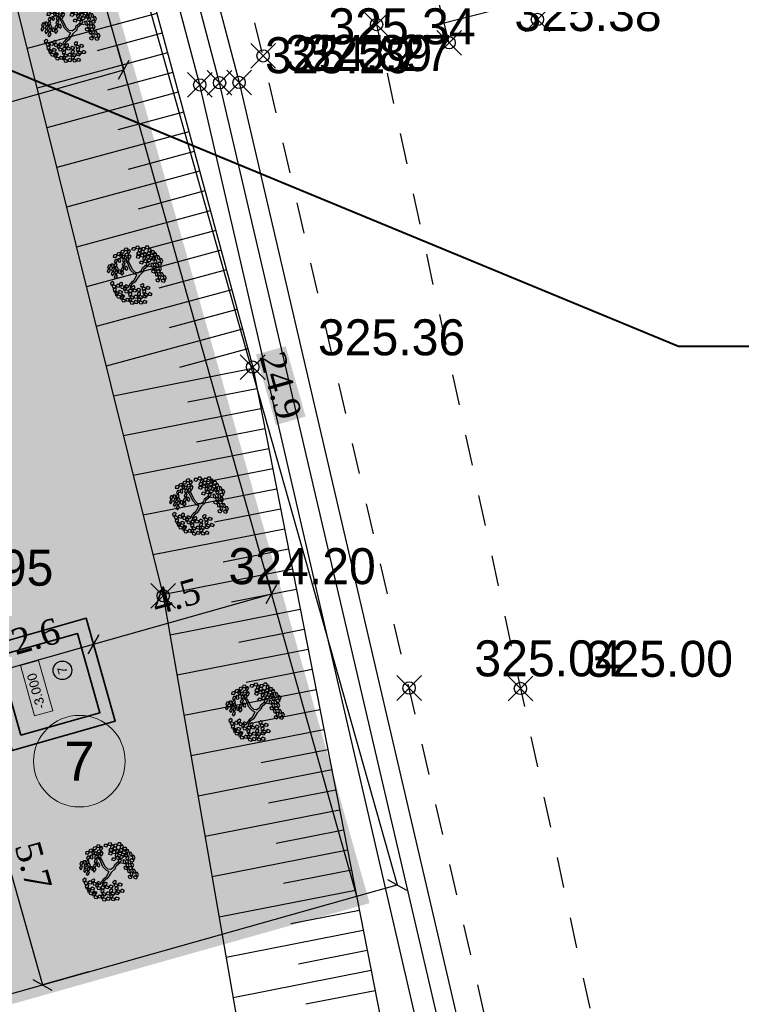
# Model space of a CAD drawing. Header units: metres. Extents: x 703615 to 712205, y 4306166 to 4311183.
# Tile 145 of 256: x 707631 to 707648, y 4308483 to 4308507. Entities that reach past the tile are written whole.
import ezdxf
from ezdxf.enums import TextEntityAlignment as Align

# ---------------------------------------------------------------- set-up
doc = ezdxf.new("R2010")
doc.units = ezdxf.units.M
doc.header["$LTSCALE"] = 0.5
doc.header["$PDMODE"] = 35
doc.header["$PDSIZE"] = 0.3
doc.linetypes.add('JIS_09_08', pattern=[10.75, 8, -0.55, 0.55, -0.55, 0.55, -0.55])
doc.linetypes.add('Д_ТРОТ_ТРУБА', pattern=[3, 1.5, -1.5])
for name, color, linetype in [('(004) Точки рельефа', 7, 'Continuous'), ('(025) Дорога', 7, 'Continuous'), ('(027) Гидрография', 7, 'Continuous'), ('(035) Откосы', 7, 'Continuous'), ('zelen', 69, 'Continuous'), ('Номер пп.', 250, 'Continuous')]:
    doc.layers.add(name, color=color, linetype=linetype)
for name, color, linetype, lineweight in [('Граница УЧАСТКА', 7, 'Continuous', 140), ('ПЛАНИРОВКА', 7, 'Continuous', 5), ('尺寸线层', 3, 'Continuous', 18), ('粗实线层', 7, 'Continuous', 35), ('金属管件', 2, 'Continuous', 18)]:
    doc.layers.add(name, color=color, linetype=linetype, lineweight=lineweight)
doc.layers.add('Штрих ГАЗОН', color=7, linetype='Continuous', true_color=0xc8e389)
doc.styles.add('ARIAL', font='arial.ttf', dxfattribs={"height": 1.75})
doc.styles.add('D-431', font='txt')
doc.styles.get("Standard").update_dxf_attribs({"font": 'times.ttf'})
doc.styles.add('Юлия', font='arial.ttf')
doc.styles.add('宋体', font='arial.ttf')
doc.linetypes.add('FENCELINE1', pattern='A,6.35,-2.54,[133,ltypeshp.shx,S=2.54,R=0,X=-2.54,Y=0],-2.54,25.4', length=36.83)
doc.dimstyles.new('300', dxfattribs={"dimscale": 0.5, "dimtxt": 1.25, "dimasz": 0.75, "dimexe": 0, "dimexo": 0, "dimgap": 0.5, "dimtad": 1, "dimdec": 1, "dimzin": 0, "dimdsep": 46, "dimtxsty": 'Standard', "dimblk": 'OBLIQUE', "dimcen": 0, "dimclrd": 256, "dimclre": 256, "dimclrt": 256, "dimadec": 1, "dimazin": 0, "dimtfac": 1, "dimtdec": 1, "dimtofl": 0, "dimtmove": 0, "dimatfit": 3, "dimfxl": 3, "dimtfill": 2, "dimtfillclr": 7, "dimtolj": 1, "dimtzin": 0, "dimlwd": 25, "dimlwe": -1, "dimarcsym": 0})

# ---------------------------------------------------------------- blocks, each defined once
blk = doc.blocks.new('z_98')
at = {"color": 92, "linetype": 'Continuous'}
for p, q in [((-287, 359), (-237, 365)), ((-277, 327), (-287, 359)), ((-283, 404), (-250, 431)), ((-280, 380), (-283, 404)), ((-251, 376), (-280, 380)), ((-235, 322), (-277, 327)), ((-221, 417), (-251, 376)), ((-250, 431), (-221, 417)), ((-237, 365), (-219, 341)), ((-219, 341), (-235, 322)), ((-222, 354), (-189, 381)), ((-219, 329), (-222, 354)), ((-219, 429), (-187, 456)), ((-216, 405), (-219, 429)), ((-189, 326), (-219, 329)), ((-187, 401), (-216, 405)), ((-189, 381), (-160, 366)), ((-160, 366), (-189, 326)), ((-187, 456), (-157, 442)), ((-157, 442), (-187, 401)), ((-158, 378), (-125, 405)), ((-155, 354), (-158, 378)), ((-158, 321), (-126, 348)), ((-126, 350), (-155, 354)), ((-96, 391), (-126, 350)), ((-126, 348), (-96, 334)), ((-96, 334), (-126, 293)), ((-125, 405), (-96, 391)), ((-95, 346), (-62, 373)), ((-91, 321), (-95, 346)), ((-62, 373), (-33, 358)), ((-33, 358), (-62, 317)), ((-1, 417), (16, 456)), ((14, 397), (-1, 417)), ((42, 407), (14, 397)), ((16, 456), (48, 457)), ((48, 457), (42, 407)), ((56, 418), (67, 445)), ((88, 379), (56, 418)), ((63, 350), (75, 377)), ((95, 311), (63, 350)), ((67, 445), (92, 442)), ((75, 377), (99, 374)), ((109, 404), (88, 379)), ((92, 442), (109, 404)), ((117, 336), (95, 311)), ((99, 374), (117, 336)), ((110, 404), (126, 444)), ((125, 384), (110, 404)), ((152, 395), (125, 384)), ((126, 444), (159, 445)), ((159, 445), (152, 395)), ((166, 406), (178, 433)), ((198, 367), (166, 406)), ((174, 338), (185, 365)), ((206, 299), (174, 338)), ((178, 433), (202, 430)), ((183, 389), (199, 428)), ((197, 369), (183, 389)), ((185, 365), (210, 362)), ((225, 380), (197, 369)), ((220, 391), (198, 367)), ((199, 428), (232, 430)), ((202, 430), (220, 391)), ((210, 362), (227, 323)), ((232, 430), (225, 380)), ((239, 390), (251, 418)), ((271, 351), (239, 390)), ((247, 323), (258, 350)), ((251, 418), (275, 415)), ((258, 350), (283, 347)), ((268, 325), (285, 364)), ((293, 376), (271, 351)), ((275, 415), (293, 376)), ((283, 347), (300, 308)), ((285, 364), (317, 366)), ((317, 366), (310, 316)), ((325, 326), (336, 354)), ((336, 354), (360, 351)), ((360, 351), (378, 312)), ((-436, 216), (-407, 231)), ((-435, 173), (-436, 216)), ((-413, 161), (-435, 173)), ((-417, 282), (-388, 296)), ((-416, 239), (-417, 282)), ((-394, 227), (-416, 239)), ((-393, 182), (-413, 161)), ((-407, 231), (-393, 182)), ((-400, 143), (-375, 187)), ((-374, 248), (-394, 227)), ((-388, 296), (-374, 248)), ((-375, 187), (-346, 186)), ((-370, 155), (-341, 170)), ((-346, 186), (-340, 162)), ((-343, 227), (-293, 234)), ((-334, 196), (-343, 227)), ((-341, 170), (-327, 122)), ((-340, 273), (-307, 300)), ((-336, 249), (-340, 273)), ((-307, 245), (-336, 249)), ((-292, 191), (-334, 196)), ((-319, 140), (-286, 166)), ((-307, 300), (-278, 286)), ((-278, 286), (-307, 245)), ((-293, 234), (-276, 210)), ((-276, 210), (-292, 191)), ((-286, 166), (-256, 152)), ((-276, 298), (-243, 325)), ((-273, 273), (-276, 298)), ((-243, 270), (-273, 273)), ((-255, 164), (-222, 191)), ((-251, 140), (-255, 164)), ((-243, 325), (-214, 310)), ((-214, 310), (-243, 270)), ((-225, 308), (-175, 314)), ((-216, 277), (-225, 308)), ((-222, 191), (-193, 177)), ((-193, 177), (-222, 136)), ((-174, 271), (-216, 277)), ((-184, 200), (-152, 227)), ((-181, 176), (-184, 200)), ((-152, 172), (-181, 176)), ((-175, 314), (-158, 290)), ((-158, 290), (-174, 271)), ((-162, 275), (-112, 282)), ((-152, 244), (-162, 275)), ((-155, 297), (-158, 321)), ((-126, 293), (-155, 297)), ((-110, 239), (-152, 244)), ((-152, 227), (-122, 213)), ((-122, 213), (-152, 172)), ((-121, 225), (-88, 252)), ((-117, 200), (-121, 225)), ((-88, 196), (-117, 200)), ((-112, 282), (-95, 258)), ((-95, 258), (-110, 239)), ((-62, 317), (-91, 321)), ((-88, 252), (-59, 237)), ((-59, 237), (-88, 196)), ((49, 283), (65, 323)), ((63, 263), (49, 283)), ((91, 274), (63, 263)), ((65, 323), (98, 324)), ((98, 324), (91, 274)), ((105, 285), (116, 312)), ((137, 246), (105, 285)), ((113, 217), (124, 244)), ((145, 178), (113, 217)), ((116, 312), (141, 309)), ((124, 244), (148, 241)), ((136, 238), (152, 277)), ((150, 218), (136, 238)), ((159, 270), (137, 246)), ((141, 309), (159, 270)), ((166, 202), (145, 178)), ((148, 241), (166, 202)), ((178, 228), (150, 218)), ((152, 277), (185, 278)), ((185, 278), (178, 228)), ((192, 239), (204, 266)), ((224, 200), (192, 239)), ((200, 171), (211, 199)), ((232, 132), (200, 171)), ((204, 266), (228, 263)), ((227, 323), (206, 299)), ((211, 199), (235, 195)), ((246, 225), (224, 200)), ((228, 263), (246, 225)), ((235, 195), (253, 157)), ((279, 284), (247, 323)), ((256, 180), (272, 219)), ((270, 160), (256, 180)), ((283, 305), (268, 325)), ((298, 170), (270, 160)), ((272, 219), (305, 220)), ((300, 308), (279, 284)), ((310, 316), (283, 305)), ((305, 220), (298, 170)), ((312, 181), (324, 208)), ((344, 142), (312, 181)), ((324, 208), (348, 205)), ((357, 287), (325, 326)), ((332, 258), (343, 286)), ((364, 219), (332, 258)), ((341, 203), (357, 242)), ((356, 183), (341, 203)), ((343, 286), (368, 283)), ((366, 167), (344, 142)), ((348, 205), (366, 167)), ((383, 193), (356, 183)), ((378, 312), (357, 287)), ((357, 242), (390, 243)), ((385, 244), (364, 219)), ((368, 283), (385, 244)), ((390, 243), (383, 193)), ((398, 204), (409, 231)), ((430, 165), (398, 204)), ((409, 231), (433, 228)), ((451, 189), (430, 165)), ((433, 228), (451, 189)), ((-474, 77), (-445, 92)), ((-472, 35), (-474, 77)), ((-451, 23), (-472, 35)), ((-455, 143), (-426, 157)), ((-453, 100), (-455, 143)), ((-432, 88), (-453, 100)), ((-430, 44), (-451, 23)), ((-445, 92), (-430, 44)), ((-438, 4), (-413, 48)), ((-408, -7), (-438, 4)), ((-411, 109), (-432, 88)), ((-426, 157), (-411, 109)), ((-413, 48), (-383, 47)), ((-378, 23), (-408, -7)), ((-370, 132), (-400, 143)), ((-389, 90), (-360, 104)), ((-388, 47), (-389, 90)), ((-366, 35), (-388, 47)), ((-383, 47), (-378, 23)), ((-340, 162), (-370, 132)), ((-369, 113), (-370, 155)), ((-347, 101), (-369, 113)), ((-345, 56), (-366, 35)), ((-360, 104), (-345, 56)), ((-353, 17), (-328, 61)), ((-323, 6), (-353, 17)), ((-327, 122), (-347, 101)), ((-328, 61), (-299, 60)), ((-293, 36), (-323, 6)), ((-322, 94), (-272, 100)), ((-312, 63), (-322, 94)), ((-315, 115), (-319, 140)), ((-286, 111), (-315, 115)), ((-270, 57), (-312, 63)), ((-299, 60), (-293, 36)), ((-256, 152), (-286, 111)), ((-272, 100), (-255, 76)), ((-255, 76), (-270, 57)), ((-222, 136), (-251, 140)), ((-188, 154), (-138, 161)), ((-178, 123), (-188, 154)), ((-136, 118), (-178, 123)), ((-138, 161), (-121, 137)), ((-121, 137), (-136, 118)), ((160, 102), (176, 141)), ((174, 82), (160, 102)), ((202, 92), (174, 82)), ((176, 141), (208, 142)), ((208, 142), (202, 92)), ((216, 103), (227, 130)), ((248, 64), (216, 103)), ((223, 35), (235, 62)), ((255, -4), (223, 35)), ((227, 130), (252, 127)), ((253, 157), (232, 132)), ((235, 62), (259, 59)), ((269, 89), (248, 64)), ((252, 127), (269, 89)), ((277, 21), (255, -4)), ((259, 59), (277, 21)), ((289, 39), (305, 78)), ((303, 19), (289, 39)), ((331, 29), (303, 19)), ((305, 78), (338, 79)), ((320, 113), (331, 141)), ((352, 74), (320, 113)), ((331, 141), (355, 137)), ((338, 79), (331, 29)), ((345, 40), (357, 67)), ((377, 1), (345, 40)), ((373, 99), (352, 74)), ((355, 137), (373, 99)), ((357, 67), (381, 64)), ((399, 26), (377, 1)), ((378, 59), (395, 98)), ((393, 39), (378, 59)), ((381, 64), (399, 26)), ((420, 49), (393, 39)), ((395, 98), (427, 99)), ((405, 136), (416, 163)), ((437, 97), (405, 136)), ((416, 163), (441, 160)), ((427, 99), (420, 49)), ((435, 60), (446, 87)), ((467, 21), (435, 60)), ((458, 121), (437, 97)), ((441, 160), (458, 121)), ((442, -8), (453, 19)), ((446, 87), (470, 84)), ((453, 19), (478, 16)), ((488, 46), (467, 21)), ((470, 84), (488, 46)), ((478, 16), (495, -22)), ((-457, -121), (-432, -100)), ((-447, -162), (-457, -121)), ((-453, -53), (-428, -32)), ((-442, -94), (-453, -53)), ((-423, -169), (-447, -162)), ((-419, -101), (-442, -94)), ((-432, -100), (-407, -144)), ((-428, -32), (-403, -76)), ((-407, -144), (-423, -169)), ((-403, -76), (-419, -101)), ((-407, -184), (-392, -136)), ((-392, -136), (-363, -131)), ((-352, -153), (-375, -189)), ((-366, -181), (-340, -161)), ((-363, -131), (-352, -153)), ((-361, -113), (-336, -93)), ((-350, -154), (-361, -113)), ((-327, -162), (-350, -154)), ((-340, -161), (-316, -205)), ((-336, -93), (-311, -137)), ((-311, -137), (-327, -162)), ((-311, -159), (-286, -138)), ((-301, -200), (-311, -159)), ((-307, -91), (-282, -70)), ((-296, -132), (-307, -91)), ((-273, -139), (-296, -132)), ((-286, -138), (-262, -182)), ((-282, -70), (-257, -114)), ((-257, -114), (-273, -139)), ((-199, -116), (-173, -95)), ((-188, -157), (-199, -116)), ((-165, -164), (-188, -157)), ((-173, -95), (-149, -139)), ((-149, -139), (-165, -164)), ((169, -52), (185, -13)), ((183, -72), (169, -52)), ((211, -62), (183, -72)), ((185, -13), (218, -12)), ((218, -12), (211, -62)), ((225, -51), (237, -24)), ((257, -90), (225, -51)), ((233, -119), (244, -91)), ((265, -158), (233, -119)), ((237, -24), (261, -27)), ((244, -91), (268, -95)), ((279, -65), (257, -90)), ((261, -27), (279, -65)), ((286, -133), (265, -158)), ((268, -95), (286, -133)), ((277, -57), (293, -18)), ((292, -77), (277, -57)), ((319, -67), (292, -77)), ((293, -18), (326, -17)), ((326, -17), (319, -67)), ((334, -56), (345, -29)), ((366, -95), (334, -56)), ((341, -124), (352, -97)), ((373, -163), (341, -124)), ((345, -29), (369, -32)), ((352, -97), (377, -100)), ((353, -28), (364, -1)), ((385, -67), (353, -28)), ((364, -1), (388, -4)), ((387, -70), (366, -95)), ((369, -32), (387, -70)), ((394, -138), (373, -163)), ((377, -100), (394, -138)), ((406, -42), (385, -67)), ((388, -4), (406, -42)), ((474, -47), (442, -8)), ((495, -22), (474, -47)), ((-415, -275), (-390, -254)), ((-405, -316), (-415, -275)), ((-410, -207), (-385, -186)), ((-400, -248), (-410, -207)), ((-375, -189), (-407, -184)), ((-381, -323), (-405, -316)), ((-376, -255), (-400, -248)), ((-390, -254), (-365, -298)), ((-385, -186), (-361, -230)), ((-365, -298), (-381, -323)), ((-361, -230), (-376, -255)), ((-355, -222), (-366, -181)), ((-365, -338), (-349, -290)), ((-332, -230), (-355, -222)), ((-349, -290), (-320, -285)), ((-316, -205), (-332, -230)), ((-309, -307), (-332, -343)), ((-320, -285), (-309, -307)), ((-319, -343), (-293, -322)), ((-315, -245), (-300, -197)), ((-283, -249), (-315, -245)), ((-314, -275), (-289, -254)), ((-303, -316), (-314, -275)), ((-280, -323), (-303, -316)), ((-277, -207), (-301, -200)), ((-300, -197), (-271, -192)), ((-293, -322), (-269, -366)), ((-289, -254), (-264, -298)), ((-260, -214), (-283, -249)), ((-264, -298), (-280, -323)), ((-262, -182), (-277, -207)), ((-271, -192), (-260, -214)), ((-264, -313), (-239, -292)), ((-254, -354), (-264, -313)), ((-261, -222), (-246, -174)), ((-229, -227), (-261, -222)), ((-260, -244), (-235, -224)), ((-249, -285), (-260, -244)), ((-226, -293), (-249, -285)), ((-246, -174), (-217, -169)), ((-239, -292), (-215, -336)), ((-235, -224), (-210, -268)), ((-206, -191), (-229, -227)), ((-210, -268), (-226, -293)), ((-217, -169), (-206, -191)), ((-206, -318), (-180, -297)), ((-195, -359), (-206, -318)), ((-203, -184), (-178, -163)), ((-193, -225), (-203, -184)), ((-201, -249), (-176, -229)), ((-190, -290), (-201, -249)), ((-199, -328), (-170, -323)), ((-169, -232), (-193, -225)), ((-167, -298), (-190, -290)), ((-180, -297), (-156, -341)), ((-178, -163), (-153, -207)), ((-176, -229), (-151, -273)), ((-170, -323), (-159, -345)), ((-153, -207), (-169, -232)), ((-151, -273), (-167, -298)), ((-153, -248), (-137, -199)), ((-121, -252), (-153, -248)), ((-137, -199), (-108, -194)), ((-98, -216), (-121, -252)), ((-117, -274), (-66, -270)), ((-108, -306), (-117, -274)), ((-108, -194), (-98, -216)), ((-66, -313), (-108, -306)), ((-66, -270), (-50, -294)), ((-50, -294), (-66, -313)), ((-56, -306), (-6, -301)), ((-48, -337), (-56, -306)), ((-7, -284), (0, -255)), ((31, -317), (-7, -284)), ((-6, -301), (10, -326)), ((10, -326), (-6, -344)), ((0, -255), (25, -254)), ((25, -254), (48, -289)), ((48, -289), (31, -317)), ((46, -302), (96, -297)), ((54, -333), (46, -302)), ((96, -297), (112, -322)), ((112, -322), (96, -340)), ((155, -311), (162, -283)), ((193, -345), (155, -311)), ((162, -283), (187, -282)), ((187, -282), (210, -317)), ((210, -317), (193, -345)), ((-332, -343), (-365, -338)), ((-308, -384), (-319, -343)), ((-285, -391), (-308, -384)), ((-269, -366), (-285, -391)), ((-268, -406), (-253, -358)), ((-236, -411), (-268, -406)), ((-230, -361), (-254, -354)), ((-253, -358), (-224, -353)), ((-213, -375), (-236, -411)), ((-215, -336), (-230, -361)), ((-224, -353), (-213, -375)), ((-214, -376), (-199, -328)), ((-182, -381), (-214, -376)), ((-211, -408), (-161, -403)), ((-202, -439), (-211, -408)), ((-161, -446), (-202, -439)), ((-172, -366), (-195, -359)), ((-159, -345), (-182, -381)), ((-156, -341), (-172, -366)), ((-161, -403), (-144, -428)), ((-144, -428), (-161, -446)), ((-155, -381), (-140, -333)), ((-123, -386), (-155, -381)), ((-150, -440), (-100, -435)), ((-142, -471), (-150, -440)), ((-100, -478), (-142, -471)), ((-140, -333), (-111, -328)), ((-100, -350), (-123, -386)), ((-111, -328), (-100, -350)), ((-101, -417), (-94, -388)), ((-63, -451), (-101, -417)), ((-100, -435), (-84, -460)), ((-84, -460), (-100, -478)), ((-94, -388), (-70, -388)), ((-93, -352), (-43, -348)), ((-85, -384), (-93, -352)), ((-43, -391), (-85, -384)), ((-70, -388), (-46, -423)), ((-46, -423), (-63, -451)), ((-6, -344), (-48, -337)), ((-43, -348), (-27, -372)), ((-27, -372), (-43, -391)), ((-33, -384), (18, -379)), ((-24, -416), (-33, -384)), ((18, -423), (-24, -416)), ((17, -362), (23, -333)), ((54, -395), (17, -362)), ((18, -379), (34, -404)), ((34, -404), (18, -423)), ((23, -333), (48, -332)), ((48, -332), (72, -367)), ((96, -340), (54, -333)), ((72, -367), (54, -395)), ((76, -388), (126, -383)), ((85, -419), (76, -388)), ((127, -426), (85, -419)), ((106, -334), (156, -329)), ((115, -365), (106, -334)), ((156, -372), (115, -365)), ((126, -383), (143, -408)), ((143, -408), (127, -426)), ((137, -420), (187, -415)), ((145, -451), (137, -420)), ((187, -458), (145, -451)), ((156, -329), (173, -354)), ((173, -354), (156, -372)), ((186, -397), (193, -368)), ((224, -430), (186, -397)), ((187, -415), (203, -439)), ((203, -439), (187, -458)), ((193, -368), (218, -367)), ((218, -367), (241, -403)), ((241, -403), (224, -430))]:
    blk.add_line(p, q, dxfattribs=at)
at = {"color": 33, "linetype": 'Continuous'}
for p, q in [((122, 159), (146, 174)), ((162, 161), (202, 174)), ((-221, 63), (-266, 93)), ((-221, 91), (-264, 116)), ((-104, 76), (-221, 91)), ((-106, 43), (-221, 63)), ((-42, 10), (-106, 43)), ((-26, 33), (-104, 76)), ((-26, -28), (-42, 10)), ((0, 0), (-26, 33)), ((0, 0), (78, 71)), ((24, -33), (68, 18)), ((68, 18), (106, 58)), ((78, 71), (101, 126)), ((101, 126), (122, 159)), ((106, 58), (127, 118)), ((127, 118), (162, 161)), ((-87, -124), (-120, -204)), ((-61, -139), (-92, -217)), ((-47, -98), (-87, -124)), ((-21, -121), (-61, -139)), ((-26, -28), (-47, -98)), ((24, -33), (-21, -121)), ((-92, -217), (-73, -257))]:
    blk.add_line(p, q, dxfattribs=at)
blk = doc.blocks.new('sdyjklsfgh')
at = {"layer": '尺寸线层', "color": 240, "lineweight": 30, "true_color": 0xed1f24}
blk.add_circle((1.54, 0.896), 0.226, dxfattribs=at)
at = {"layer": '粗实线层'}
for p, q in [((0.3, 0.3), (2.3, 0.3)), ((0, 0), (2.6, 0))]:
    blk.add_line(p, q, dxfattribs=at)
for points in [[(0, 2.6), (2.6, 2.6), (2.6, 0), (0, 0)], [(0.3, 2.3), (2.3, 2.3), (2.3, 0.3), (0.3, 0.3)]]:
    blk.add_lwpolyline(points, close=True, dxfattribs=at)
at = {"layer": '金属管件'}
blk.add_lwpolyline([(0.658, 1.848), (1.931, 1.848), (1.931, 1.389), (0.658, 1.389)], close=True, dxfattribs=at)
at = {"layer": '尺寸线层', "color": 240, "lineweight": 30, "true_color": 0xed1f24, "char_height": 0.225, "attachment_point": 5, "style": '宋体'}
for s, insert in [('-3.000', (1.226, 1.646)), ('7', (1.54, 0.896))]:
    blk.add_mtext(s, dxfattribs=dict(at, insert=insert))
blk = doc.blocks.new('нум1')
at = {"layer": 'Номер пп.', "ltscale": 100, "true_color": 0xffffff}
h = blk.add_hatch(color=7, dxfattribs=at)
edge = h.paths.add_edge_path()
edge.add_arc((0, 0), 3.515, 0, 360)
at = {"layer": 'Номер пп.', "color": 18, "lineweight": 15, "true_color": 0x000000}
blk.add_circle((0, 0), 3.515, dxfattribs=at)
at = {"layer": 'Номер пп.', "color": 0, "ltscale": 100, "style": 'Юлия'}
blk.add_attdef('ЦИФРА', text='', height=4, dxfattribs=at).set_placement((0, 0), align=Align.MIDDLE_CENTER)
blk = doc.blocks.new('_Oblique')
at = {"color": 0, "linetype": 'ByBlock', "lineweight": -2}
blk.add_line((-0.5, -0.5), (0.5, 0.5), dxfattribs=at)
blk = doc.blocks.new('*D132')
at = {"transparency": 16777216}
for p, q in [((707633.276, 4308506.719), (707633.443, 4308506.128)), ((707625.187, 4308504.614), (707625.4, 4308503.859))]:
    blk.add_line(p, q, dxfattribs=at)
at = {"lineweight": 25, "transparency": 16777216}
blk.add_line((707625.4, 4308503.859), (707633.443, 4308506.128), dxfattribs=at)
at = {"layer": 'Defpoints', "color": 0, "lineweight": 50, "transparency": 16777216}
for p in [(707633.276, 4308506.719), (707633.443, 4308506.128), (707625.187, 4308504.614)]:
    blk.add_point(p, dxfattribs=at)
at = {"lineweight": 25, "transparency": 16777216}
for p, xscale, yscale, zscale, rotation in [((707633.443, 4308506.128), 0.3749999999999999, 0.3749999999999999, 0.3749999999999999, 15.75716568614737), ((707625.4, 4308503.859), 0.375, 0.375, 0.375, 195.7571656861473)]:
    blk.add_blockref('_Oblique', p, dxfattribs=dict(at, xscale=xscale, yscale=yscale, zscale=zscale, rotation=rotation))
at = {"lineweight": 30, "transparency": 16777216, "insert": (707629.267, 4308505.541), "char_height": 0.625, "attachment_point": 5, "rotation": 15.7572, "bg_fill": 1, "box_fill_scale": 1.1, "bg_fill_color": 7, "bg_fill_true_color": 16777215, "bg_fill_transparency": 0}
blk.add_mtext('\\A1;8.4', dxfattribs=at)
blk = doc.blocks.new('*D140')
at = {"transparency": 16777216}
for p, q in [((707630.732, 4308489.591), (707629.923, 4308489.362)), ((707632.585, 4308484.209), (707631.466, 4308483.893))]:
    blk.add_line(p, q, dxfattribs=at)
at = {"lineweight": 25, "transparency": 16777216}
blk.add_line((707629.923, 4308489.362), (707631.466, 4308483.893), dxfattribs=at)
at = {"layer": 'Defpoints', "color": 0, "lineweight": 50, "transparency": 16777216}
for p in [(707630.732, 4308489.591), (707632.585, 4308484.209), (707631.466, 4308483.893)]:
    blk.add_point(p, dxfattribs=at)
at = {"lineweight": 25, "transparency": 16777216, "xscale": 0.375, "yscale": 0.375, "zscale": 0.375}
for p, rotation in [((707629.923, 4308489.362), 105.760043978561), ((707631.466, 4308483.893), 285.760043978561)]:
    blk.add_blockref('_Oblique', p, dxfattribs=dict(at, rotation=rotation))
at = {"lineweight": 30, "transparency": 16777216, "insert": (707631.242, 4308486.782), "char_height": 0.625, "attachment_point": 5, "rotation": 285.76, "bg_fill": 1, "box_fill_scale": 1.1, "bg_fill_color": 7, "bg_fill_true_color": 16777215, "bg_fill_transparency": 0}
blk.add_mtext('\\A1;5.7', dxfattribs=at)
blk = doc.blocks.new('*D141')
at = {"transparency": 16777216}
for p, q in [((707632.528, 4308492.799), (707632.706, 4308492.169)), ((707630.026, 4308492.093), (707630.204, 4308491.463))]:
    blk.add_line(p, q, dxfattribs=at)
at = {"lineweight": 25, "transparency": 16777216}
blk.add_line((707630.204, 4308491.463), (707632.706, 4308492.169), dxfattribs=at)
at = {"layer": 'Defpoints', "color": 0, "transparency": 16777216}
for p in [(707632.528, 4308492.799), (707630.026, 4308492.093), (707632.706, 4308492.169)]:
    blk.add_point(p, dxfattribs=at)
at = {"lineweight": 25, "transparency": 16777216, "xscale": 0.375, "yscale": 0.375, "zscale": 0.375}
for p, rotation in [((707632.706, 4308492.169), 15.76004398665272), ((707630.204, 4308491.463), 195.7600439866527)]:
    blk.add_blockref('_Oblique', p, dxfattribs=dict(at, rotation=rotation))
at = {"lineweight": 30, "transparency": 16777216, "insert": (707631.302, 4308492.358), "char_height": 0.625, "attachment_point": 5, "rotation": 15.76, "bg_fill": 1, "box_fill_scale": 1.1, "bg_fill_color": 7, "bg_fill_true_color": 16777215, "bg_fill_transparency": 0}
blk.add_mtext('\\A1;2.6', dxfattribs=at)
blk = doc.blocks.new('*D142')
at = {"transparency": 16777216}
for p, q in [((707636.86, 4308494.018), (707637.037, 4308493.392)), ((707632.528, 4308492.799), (707632.706, 4308492.169))]:
    blk.add_line(p, q, dxfattribs=at)
at = {"lineweight": 25, "transparency": 16777216}
blk.add_line((707632.706, 4308492.169), (707637.037, 4308493.392), dxfattribs=at)
at = {"layer": 'Defpoints', "color": 0, "lineweight": 50, "transparency": 16777216}
for p in [(707636.86, 4308494.018), (707637.037, 4308493.392), (707632.528, 4308492.799)]:
    blk.add_point(p, dxfattribs=at)
at = {"lineweight": 25, "transparency": 16777216, "xscale": 0.375, "yscale": 0.375, "zscale": 0.375}
for p, rotation in [((707637.037, 4308493.392), 15.76004399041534), ((707632.706, 4308492.169), 195.7600439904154)]:
    blk.add_blockref('_Oblique', p, dxfattribs=dict(at, rotation=rotation))
at = {"lineweight": 30, "transparency": 16777216, "insert": (707634.717, 4308493.328), "char_height": 0.625, "attachment_point": 5, "rotation": 15.76, "bg_fill": 1, "box_fill_scale": 1.1, "bg_fill_color": 7, "bg_fill_true_color": 16777215, "bg_fill_transparency": 0}
blk.add_mtext('\\A1;4.5', dxfattribs=at)
blk = doc.blocks.new('*D151')
at = {"transparency": 16777216}
for p, q in [((707632.351, 4308509.997), (707633.326, 4308510.273)), ((707639.109, 4308486.05), (707640.085, 4308486.325))]:
    blk.add_line(p, q, dxfattribs=at)
at = {"lineweight": 25, "transparency": 16777216}
blk.add_line((707633.326, 4308510.273), (707640.085, 4308486.325), dxfattribs=at)
at = {"layer": 'Defpoints', "color": 0, "lineweight": 50, "transparency": 16777216}
for p in [(707632.351, 4308509.997), (707640.085, 4308486.325), (707639.109, 4308486.05)]:
    blk.add_point(p, dxfattribs=at)
at = {"lineweight": 25, "transparency": 16777216, "xscale": 0.375, "yscale": 0.375, "zscale": 0.375}
for p, rotation in [((707633.326, 4308510.273), 105.7599447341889), ((707640.085, 4308486.325), 285.7599447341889)]:
    blk.add_blockref('_Oblique', p, dxfattribs=dict(at, rotation=rotation))
at = {"lineweight": 30, "transparency": 16777216, "insert": (707637.253, 4308498.453), "char_height": 0.625, "attachment_point": 5, "rotation": 285.7599, "bg_fill": 1, "box_fill_scale": 1.1, "bg_fill_color": 7, "bg_fill_true_color": 16777215, "bg_fill_transparency": 0}
blk.add_mtext('\\A1;24.9', dxfattribs=at)

msp = doc.modelspace()

# ---------------------------------------------------------------- hatches: boundary and pattern name
at = {"lineweight": 30, "transparency": 33554610}
h = msp.add_hatch(color=1, dxfattribs=at)
h.dxf.hatch_style = 1
h.paths.add_polyline_path([(707630.732, 4308489.591), (707630.026, 4308492.093), (707632.528, 4308492.799), (707633.234, 4308490.297)])
at = {"layer": 'Штрих ГАЗОН', "lineweight": 0, "transparency": 33554610}
h = msp.add_hatch(color=64, dxfattribs=at)
h.dxf.hatch_style = 1
edge = h.paths.add_edge_path()
edge.add_line((707615.299, 4308504.146), (707615.163, 4308504.627))
edge.add_arc((707615.644, 4308504.763), 0.5, 105.76, 195.76, ccw=False)
edge.add_line((707615.508, 4308505.244), (707632.351, 4308509.997))
edge.add_line((707632.351, 4308509.997), (707639.109, 4308486.05))
edge.add_line((707639.109, 4308486.05), (707616.973, 4308479.803))
edge.add_line((707616.973, 4308479.803), (707606.924, 4308515.412))
edge.add_line((707606.924, 4308515.412), (707629.059, 4308521.659))
edge.add_line((707629.059, 4308521.659), (707631.536, 4308512.884))
edge.add_line((707631.536, 4308512.884), (707623.778, 4308510.695))
edge.add_arc((707623.643, 4308511.176), 0.5, 195.76, 285.76, ccw=False)
edge.add_line((707623.161, 4308511.041), (707622.645, 4308512.869))
edge.add_line((707622.645, 4308512.869), (707627.939, 4308514.363))
edge.add_line((707627.939, 4308514.363), (707626.961, 4308517.828))
edge.add_line((707626.961, 4308517.828), (707621.668, 4308516.334))
edge.add_line((707621.668, 4308516.334), (707621.26, 4308517.778))
edge.add_arc((707620.779, 4308517.642), 0.5, 15.76, 105.76)
edge.add_line((707620.643, 4308518.123), (707609.633, 4308515.016))
edge.add_arc((707609.769, 4308514.535), 0.5, 105.76, 195.76)
edge.add_line((707609.288, 4308514.399), (707617.844, 4308484.076))
edge.add_arc((707618.325, 4308484.212), 0.5, 195.76, 285.76)
edge.add_line((707618.461, 4308483.731), (707623.084, 4308485.037))
edge.add_line((707623.084, 4308485.037), (707629.433, 4308486.84))
edge.add_line((707629.433, 4308486.84), (707628.099, 4308491.555))
edge.add_line((707628.099, 4308491.555), (707621.75, 4308489.752))
edge.add_line((707621.75, 4308489.752), (707622.403, 4308487.443))
edge.add_line((707622.403, 4308487.443), (707620.672, 4308486.953))
edge.add_arc((707620.536, 4308487.434), 0.5, 195.76, 285.76, ccw=False)
edge.add_line((707620.055, 4308487.299), (707618.721, 4308492.019))
edge.add_line((707618.721, 4308492.019), (707628.002, 4308494.639))
edge.add_line((707628.002, 4308494.639), (707624.58, 4308506.765))
edge.add_line((707624.58, 4308506.765), (707615.299, 4308504.146))
h.paths.add_polyline_path([(707630.732, 4308489.591), (707630.026, 4308492.093), (707632.528, 4308492.799), (707633.234, 4308490.297)], flags=16)

# ---------------------------------------------------------------- linework, layer by layer
at = {"layer": '(025) Дорога', "linetype": 'Д_ТРОТ_ТРУБА', "flags": 128}
for points, elevation in [([(707616.102, 4308595.94), (707625.383, 4308563.154), (707632.154, 4308533.874), (707639.587, 4308507.228), (707646.578, 4308474.963)], 325.249), ([(707644.238, 4308474.392), (707636.829, 4308506.466), (707630.117, 4308533.517), (707623.247, 4308562.114), (707613.834, 4308595.307)], 325.407)]:
    msp.add_lwpolyline(points, dxfattribs=dict(at, elevation=elevation))
at = {"layer": '(027) Гидрография', "flags": 128}
for points, elevation in [([(707641.334, 4308479.631), (707635.291, 4308505.761), (707627.894, 4308533.542), (707620.814, 4308560.57), (707610.976, 4308596.39)], 325.359), ([(707611.848, 4308596.541), (707621.838, 4308560.864), (707628.891, 4308533.698), (707636.245, 4308505.821), (707642.34, 4308479.671)], 325.229)]:
    msp.add_lwpolyline(points, dxfattribs=dict(at, elevation=elevation))
at = {"layer": '(027) Гидрография', "color": 4, "elevation": 325.068, "flags": 128}
msp.add_lwpolyline([(707641.754, 4308480.145), (707635.773, 4308505.813), (707628.432, 4308533.645), (707621.404, 4308560.718), (707611.379, 4308596.44)], dxfattribs=at)
at = {"layer": '(035) Откосы'}
for p, q in [((707634.248, 4308507.499, 325.211), (707631.097, 4308506.646, 325.211)), ((707641.227, 4308507.269, 325.379), (707642.305, 4308507.542, 325.379)), ((707634.378, 4308507.02, 325.211), (707632.798, 4308506.591, 325.211)), ((707634.508, 4308506.54, 325.211), (707631.337, 4308505.681, 325.211)), ((707634.638, 4308506.06, 325.211), (707633.048, 4308505.63, 325.211)), ((707634.768, 4308505.581, 325.211), (707631.577, 4308504.716, 325.211)), ((707634.898, 4308505.101, 325.211), (707633.297, 4308504.668, 325.211)), ((707635.028, 4308504.622, 325.211), (707631.816, 4308503.752, 325.211)), ((707635.158, 4308504.142, 325.211), (707633.547, 4308503.706, 325.211)), ((707635.288, 4308503.662, 325.211), (707632.056, 4308502.787, 325.211)), ((707635.417, 4308503.183, 325.211), (707633.797, 4308502.744, 325.211)), ((707635.547, 4308502.703, 325.211), (707632.296, 4308501.822, 325.211)), ((707635.677, 4308502.223, 325.211), (707634.046, 4308501.782, 325.211)), ((707635.807, 4308501.744, 325.211), (707632.536, 4308500.858, 325.211)), ((707635.937, 4308501.264, 325.211), (707634.296, 4308500.82, 325.211)), ((707636.067, 4308500.785, 325.211), (707632.775, 4308499.893, 325.211)), ((707636.197, 4308500.305, 325.211), (707634.546, 4308499.858, 325.211)), ((707636.327, 4308499.825, 325.211), (707633.015, 4308498.929, 325.211)), ((707636.457, 4308499.346, 325.211), (707634.796, 4308498.896, 325.211)), ((707636.584, 4308498.866, 325.211), (707633.196, 4308498.2, 325.211)), ((707636.679, 4308498.378, 325.211), (707634.998, 4308498.048, 325.211)), ((707636.775, 4308497.89, 325.211), (707633.436, 4308497.235, 325.211)), ((707636.871, 4308497.403, 325.211), (707635.213, 4308497.077, 325.211)), ((707636.967, 4308496.915, 325.211), (707633.676, 4308496.269, 325.211)), ((707637.062, 4308496.428, 325.211), (707635.429, 4308496.107, 325.211)), ((707637.158, 4308495.94, 325.211), (707633.916, 4308495.303, 325.211)), ((707637.254, 4308495.453, 325.211), (707635.645, 4308495.137, 325.211)), ((707637.35, 4308494.965, 325.211), (707634.156, 4308494.338, 325.211)), ((707637.445, 4308494.477, 325.211), (707635.86, 4308494.166, 325.211)), ((707637.541, 4308493.99, 325.211), (707634.397, 4308493.373, 325.211)), ((707637.637, 4308493.502, 325.211), (707636.06, 4308493.193, 325.211)), ((707637.733, 4308493.015, 325.211), (707634.568, 4308492.393, 325.211)), ((707637.828, 4308492.527, 325.211), (707636.241, 4308492.215, 325.211)), ((707637.924, 4308492.04, 325.211), (707634.738, 4308491.414, 325.211)), ((707638.02, 4308491.552, 325.211), (707636.422, 4308491.238, 325.211)), ((707638.116, 4308491.064, 325.211), (707634.909, 4308490.435, 325.211)), ((707638.211, 4308490.577, 325.211), (707636.603, 4308490.261, 325.211)), ((707638.307, 4308490.089, 325.211), (707635.079, 4308489.455, 325.211)), ((707638.403, 4308489.602, 325.211), (707636.783, 4308489.284, 325.211)), ((707638.499, 4308489.114, 325.211), (707635.249, 4308488.476, 325.211)), ((707638.594, 4308488.627, 325.211), (707636.964, 4308488.306, 325.211)), ((707638.69, 4308488.139, 325.211), (707635.42, 4308487.497, 325.211)), ((707638.786, 4308487.651, 325.211), (707637.145, 4308487.329, 325.211)), ((707638.881, 4308487.164, 325.211), (707635.59, 4308486.518, 325.211)), ((707638.977, 4308486.676, 325.211), (707637.326, 4308486.352, 325.211)), ((707639.073, 4308486.189, 325.211), (707635.761, 4308485.538, 325.211)), ((707639.169, 4308485.701, 325.211), (707637.507, 4308485.375, 325.211)), ((707639.264, 4308485.213, 325.211), (707635.931, 4308484.559, 325.211)), ((707639.36, 4308484.726, 325.211), (707637.688, 4308484.398, 325.211)), ((707639.456, 4308484.238, 325.211), (707636.101, 4308483.58, 325.211)), ((707639.552, 4308483.751, 325.211), (707637.869, 4308483.42, 325.211))]:
    msp.add_line(p, q, dxfattribs=at)
at = {"layer": '(035) Откосы', "flags": 128}
for points, elevation in [([(707641.349, 4308506.786), (707634.199, 4308534.967), (707627.052, 4308562.273), (707616.727, 4308597.627)], 325.379), ([(707596.83, 4308503.517), (707626.602, 4308516.753), (707630.019, 4308518.43), (707631.496, 4308513.848), (707633.316, 4308510.942), (707636.576, 4308498.905), (707640.509, 4308478.875)], 325.211), ([(707599.083, 4308499.315), (707627.743, 4308513.565), (707630.582, 4308508.72), (707634.402, 4308493.346), (707636.565, 4308480.916)], 323.303)]:
    msp.add_lwpolyline(points, dxfattribs=dict(at, elevation=elevation))
at = {"color": 2, "lineweight": 30}
msp.add_line((707633.234, 4308490.297, 2.203), (707632.528, 4308492.799, 2.203), dxfattribs=at)
at = {"color": 1, "linetype": 'FENCELINE1', "lineweight": 30, "ltscale": 0.08, "elevation": 2.203}
msp.add_lwpolyline([(707631.536, 4308512.885), (707629.06, 4308521.659), (707606.924, 4308515.412), (707616.973, 4308479.803), (707639.109, 4308486.05), (707632.351, 4308509.997)], dxfattribs=at)
at = {"color": 7, "lineweight": 40, "elevation": 324.916, "flags": 128}
msp.add_lwpolyline([(707630.388, 4308506.238), (707646.926, 4308499.416), (707663.165, 4308499.416)], dxfattribs=at)
at = {"lineweight": 30, "elevation": 2.203}
msp.add_lwpolyline([(707630.732, 4308489.591), (707630.026, 4308492.093), (707632.528, 4308492.799), (707633.234, 4308490.297)], close=True, dxfattribs=at)
at = {"color": 0, "linetype": 'ByBlock', "lineweight": -2, "transparency": 16777216}
for p in [(707643.497, 4308507.351, 324.367), (707639.587, 4308507.228, 325.304), (707641.349, 4308506.786, 325.379), (707636.829, 4308506.466, 325.342), (707635.291, 4308505.761, 325.29), (707635.773, 4308505.813, 324.894), (707636.245, 4308505.821, 325.267), (707636.576, 4308498.905, 325.359), (707634.402, 4308493.346, 324.203), (707640.377, 4308491.106, 325.038), (707643.083, 4308491.095, 324.997)]:
    msp.add_point(p, dxfattribs=at)
at = {"layer": 'Граница УЧАСТКА', "linetype": 'JIS_09_08', "lineweight": 30, "ltscale": 1.5, "const_width": 0.5, "elevation": -321.744}
msp.add_lwpolyline([(707639.109, 4308486.05), (707629.06, 4308521.659), (707606.924, 4308515.412), (707616.973, 4308479.803)], close=True, dxfattribs=at)

# ---------------------------------------------------------------- block references
at = {"lineweight": 30, "rotation": 105.7600439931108}
msp.add_blockref('sdyjklsfgh', (707633.234, 4308490.297, 2.203), dxfattribs=at)
at = {"color": 18, "ltscale": 0.5, "true_color": 0x000000}
ref = msp.add_blockref('нум1', (707632.366, 4308489.328, 2.203), dxfattribs=dict(at, xscale=0.316722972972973, yscale=0.316722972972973, zscale=0.316722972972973))
ref.add_attrib('ЦИФРА', '7', dxfattribs={"layer": 'ПЛАНИРОВКА', "color": 18, "ltscale": 100, "true_color": 0x000000, "height": 0.95, "style": 'ARIAL'}).set_placement((707632.366, 4308489.328, 2.203), align=Align.MIDDLE_CENTER)
at = {"layer": 'zelen', "xscale": -0.001463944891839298, "yscale": 0.001463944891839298, "zscale": 0.001463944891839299, "rotation": 105.7600439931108}
for p in [(707632.149, 4308507.025, 2.203), (707633.759, 4308501.145, 2.203), (707635.268, 4308495.534, 2.203), (707636.632, 4308490.527, 2.203), (707633.084, 4308486.646, 2.203)]:
    msp.add_blockref('z_98', p, dxfattribs=at)

# ---------------------------------------------------------------- texts
at = {"layer": '(004) Точки рельефа', "style": 'D-431'}
for s, p in [('325.38', (707642.935, 4308507.069, 325.379)), ('325.34', (707638.415, 4308506.747, 325.342)), ('325.29', (707636.877, 4308506.045, 325.29)), ('324.89', (707637.359, 4308506.097, 324.894)), ('325.27', (707637.831, 4308506.102, 325.267)), ('325.36', (707638.162, 4308499.19, 325.359)), ('323.95', (707628.154, 4308493.592, 323.947)), ('324.20', (707635.988, 4308493.629, 324.203)), ('325.04', (707641.963, 4308491.389, 325.038)), ('325.00', (707644.669, 4308491.378, 324.997))]:
    msp.add_text(s, height=0.875, dxfattribs=at).set_placement(p)

# ---------------------------------------------------------------- dimensions: what is measured, and where the dimension line sits
at = {"color": 4, "lineweight": 30}
for base, p1, p2, angle, picture, middle in [((707640.085, 4308486.325, 2.203), (707632.351, 4308509.997, 2.203), (707639.109, 4308486.05, 2.203), 105.7599, '*D151', (707637.253, 4308498.453, 2.203)), ((707633.443, 4308506.128, 2.203), (707625.187, 4308504.614, 2.203), (707633.276, 4308506.719, 2.203), 15.7572, '*D132', (707629.267, 4308505.541, 2.203)), ((707637.037, 4308493.392, 2.203), (707632.528, 4308492.799, 2.203), (707636.86, 4308494.018, 2.203), 195.76, '*D142', (707634.717, 4308493.328, 2.203)), ((707631.466, 4308483.893, 2.203), (707630.732, 4308489.591, 2.203), (707632.585, 4308484.209, 2.203), 105.76, '*D140', (707631.242, 4308486.782, 2.203))]:
    dim = msp.add_linear_dim(base=base, p1=p1, p2=p2, angle=angle, dimstyle='300', override={"dimtmove": 1}, dxfattribs=at)
    dim.commit()
    dim.dimension.update_dxf_attribs({"geometry": picture, "text_midpoint": middle})
dim = msp.add_aligned_dim(p1=(707630.026, 4308492.093, 2.203), p2=(707632.528, 4308492.799, 2.203), distance=-0.654, dimstyle='300', dxfattribs=at)
dim.commit()
dim.dimension.update_dxf_attribs({"geometry": '*D141', "text_midpoint": (707631.302, 4308492.358, 2.203)})

doc.saveas('drawing.dxf')
